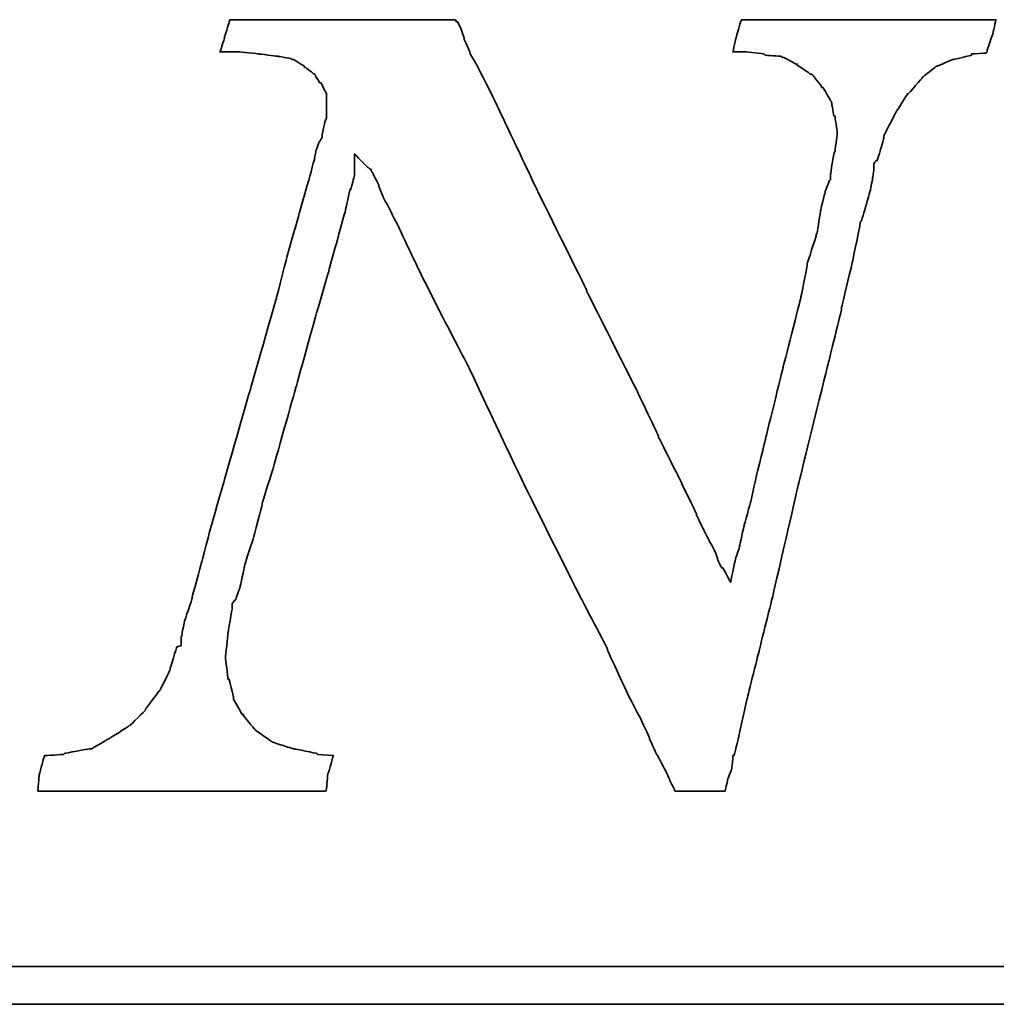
# Model space of a CAD drawing. Header units: millimetres. Extents: x 914 to 1151, y -29 to 47.
# Tile 44 of 49: x 1094.36 to 1096.26, y -8.87 to -6.95. Entities that reach past the tile are written whole.
import ezdxf

# ---------------------------------------------------------------- set-up
doc = ezdxf.new("R2010")
doc.units = ezdxf.units.MM
doc.header["$LTSCALE"] = 0.15
doc.layers.add('DIM', color=4, linetype='CONTINUOUS')
doc.layers.add('layer 1', color=7, linetype='CONTINUOUS')

# ---------------------------------------------------------------- blocks, each defined once
blk = doc.blocks.new('TBI MOTION logo(完整正式版)')
at = {"layer": 'layer 1', "color": 22, "lineweight": 35}
for points, knots in [([(58.92625, -7.91875), (58.92625, -7.91875), (58.58625, -7.89375), (58.58625, -7.89375), (58.58625, -7.89375), (58.58625, -7.89375), (58.56625, -7.87125), (58.56625, -7.87125), (58.56625, -7.87125), (58.56625, -7.87125), (58.08375, -7.77375), (58.08375, -7.77375), (58.08375, -7.77375), (58.08375, -7.77375), (58.06125, -7.77375), (58.06125, -7.77375), (58.06125, -7.77375), (58.06125, -7.77375), (57.62625, -7.63125), (57.62625, -7.63125), (57.62625, -7.63125), (57.62625, -7.63125), (57.60625, -7.63125), (57.60625, -7.63125), (57.60625, -7.63125), (57.60625, -7.63125), (57.58125, -7.60625), (57.58125, -7.60625), (57.58125, -7.60625), (57.58125, -7.60625), (57.26625, -7.38875), (57.26625, -7.38875), (57.26625, -7.38875), (57.26625, -7.38875), (57.24625, -7.36875), (57.24625, -7.36875), (57.24625, -7.36875), (57.24625, -7.36875), (57.22125, -7.34375), (57.22125, -7.34375), (57.22125, -7.34375), (57.22125, -7.34375), (56.98125, -7.05375), (56.98125, -7.05375), (56.98125, -7.05375), (56.98125, -7.05375), (56.98125, -7.02875), (56.98125, -7.02875), (56.98125, -7.02875), (56.98125, -7.02875), (56.95625, -7.02875), (56.95625, -7.02875), (56.95625, -7.02875), (56.95625, -7.02875), (56.76625, -6.69625), (56.76625, -6.69625), (56.76625, -6.69625), (56.76625, -6.69625), (56.76625, -6.67125), (56.76625, -6.67125), (56.76625, -6.67125), (56.76625, -6.67125), (56.76625, -6.64875), (56.76625, -6.64875), (56.76625, -6.64875), (56.76625, -6.64875), (56.67125, -6.26375), (56.67125, -6.26375), (56.67125, -6.26375), (56.67125, -6.26375), (56.64625, -6.26375), (56.64625, -6.26375), (56.64625, -6.26375), (56.64625, -6.26375), (56.64625, -6.23875), (56.64625, -6.23875), (56.64625, -6.23875), (56.64625, -6.23875), (56.59625, -5.80875), (56.59625, -5.80875), (56.59625, -5.80875), (56.59625, -5.80875), (56.59625, -5.78375), (56.59625, -5.78375), (56.59625, -5.78375), (56.59625, -5.78375), (56.64625, -5.30375), (56.64625, -5.30375), (56.64625, -5.30375), (56.64625, -5.30375), (56.64625, -5.27875), (56.64625, -5.27875), (56.64625, -5.27875), (56.64625, -5.27875), (56.74125, -4.72875), (56.74125, -4.72875), (56.74125, -4.72875), (56.74125, -4.72875), (56.74125, -4.67875), (56.74125, -4.67875), (56.74125, -4.67875), (56.74125, -4.67875), (56.74125, -4.63375), (56.74125, -4.63375), (56.74125, -4.63375), (56.74125, -4.63375), (56.79125, -4.55875), (56.79125, -4.55875), (56.79125, -4.55875), (56.79125, -4.55875), (56.81125, -4.55875), (56.81125, -4.55875), (56.81125, -4.55875), (56.81125, -4.55875), (56.91125, -4.27375), (56.91125, -4.27375), (56.91125, -4.27375), (56.91125, -4.27375), (57.00625, -3.83874), (57.00625, -3.83874), (57.00625, -3.83874), (57.00625, -3.83874), (57.00625, -3.81374), (57.00625, -3.81374), (57.00625, -3.81374), (57.00625, -3.81374), (57.19875, -3.21374), (57.19875, -3.21374), (57.19875, -3.21374), (57.19875, -3.21374), (57.38625, -2.49625), (57.38625, -2.49625), (57.38625, -2.49625), (57.38625, -2.49625), (57.38625, -2.47374), (57.38625, -2.47374), (57.38625, -2.47374), (57.38625, -2.47374), (57.62625, -1.70375), (57.62625, -1.70375), (57.62625, -1.70375), (57.62625, -1.70375), (58.10625, 0.00125), (58.10625, 0.00125), (58.10625, 0.00125), (58.10625, 0.00125), (58.58625, 1.72625), (58.58625, 1.72625), (58.58625, 1.72625), (58.58625, 1.72625), (58.82625, 2.54125), (58.82625, 2.54125), (58.82625, 2.54125), (58.82625, 2.54125), (58.82625, 2.56374), (58.82625, 2.56374), (58.82625, 2.56374), (58.82625, 2.56374), (59.02125, 3.26125), (59.02125, 3.26125), (59.02125, 3.26125), (59.02125, 3.26125), (59.18625, 3.86125), (59.18625, 3.86125), (59.18625, 3.86125), (59.18625, 3.86125), (59.28625, 4.31875), (59.28625, 4.31875), (59.28625, 4.31875), (59.28625, 4.31875), (59.30625, 4.31875), (59.30625, 4.31875), (59.30625, 4.31875), (59.30625, 4.31875), (59.30625, 4.34125), (59.30625, 4.34125), (59.30625, 4.34125), (59.30625, 4.34125), (59.38125, 4.60625), (59.38125, 4.60625), (59.38125, 4.60625), (59.38125, 4.60625), (59.38125, 4.65125), (59.38125, 4.65125), (59.38125, 4.65125), (59.38125, 4.65125), (59.38125, 5.08625), (59.38125, 5.08625), (59.38125, 5.08625), (59.38125, 5.08625), (59.66625, 4.79624), (59.66625, 4.79624), (59.66625, 4.79624), (59.66625, 4.79624), (59.74125, 4.75124), (59.74125, 4.75124), (59.74125, 4.75124), (59.74125, 4.75124), (59.74125, 4.72624), (59.74125, 4.72624), (59.74125, 4.72624), (59.74125, 4.72624), (59.76125, 4.70124), (59.76125, 4.70124), (59.76125, 4.70124), (59.76125, 4.70124), (59.81125, 4.60625), (59.81125, 4.60625), (59.81125, 4.60625), (59.81125, 4.60625), (59.90625, 4.41125), (59.90625, 4.41125), (59.90625, 4.41125), (59.90625, 4.41125), (59.90625, 4.39125), (59.90625, 4.39125), (59.90625, 4.39125), (59.90625, 4.39125), (60.00375, 4.15124), (60.00375, 4.15124), (60.00375, 4.15124), (60.00375, 4.15124), (60.14625, 3.88374), (60.14625, 3.88374), (60.14625, 3.88374), (60.14625, 3.88374), (60.34125, 3.50124), (60.34125, 3.50124), (60.34125, 3.50124), (60.34125, 3.50124), (60.53125, 3.09125), (60.53125, 3.09125), (60.53125, 3.09125), (60.53125, 3.09125), (60.74625, 2.63625), (60.74625, 2.63625), (60.74625, 2.63625), (60.74625, 2.63625), (61.25125, 1.63124), (61.25125, 1.63124), (61.25125, 1.63124), (61.25125, 1.63124), (61.85125, 0.47625), (61.85125, 0.47625), (61.85125, 0.47625), (61.85125, 0.47625), (63.02625, -2.01874), (63.02625, -2.01874), (63.02625, -2.01874), (63.02625, -2.01874), (64.27625, -4.51374), (64.27625, -4.51374), (64.27625, -4.51374), (64.27625, -4.51374), (64.85125, -5.61375), (64.85125, -5.61375), (64.85125, -5.61375), (64.85125, -5.61375), (64.85125, -5.64125), (64.85125, -5.64125), (64.85125, -5.64125), (64.85125, -5.64125), (65.32875, -6.67125), (65.32875, -6.67125), (65.32875, -6.67125), (65.32875, -6.67125), (65.57125, -7.12875), (65.57125, -7.12875), (65.57125, -7.12875), (65.57125, -7.12875), (65.76125, -7.53625), (65.76125, -7.53625), (65.76125, -7.53625), (65.76125, -7.53625), (65.76125, -7.55625), (65.76125, -7.55625), (65.76125, -7.55625), (65.76125, -7.55625), (65.90375, -7.87125), (65.90375, -7.87125), (65.90375, -7.87125), (65.90375, -7.87125), (66.07125, -8.18125), (66.07125, -8.18125), (66.07125, -8.18125), (66.07125, -8.18125), (66.19125, -8.42375), (66.19125, -8.42375), (66.19125, -8.42375), (66.19125, -8.42375), (66.19125, -8.44375), (66.19125, -8.44375), (66.19125, -8.44375), (66.19125, -8.44375), (66.29125, -8.63875), (66.29125, -8.63875), (66.29125, -8.63875), (66.29125, -8.63875), (66.31125, -8.68625), (66.31125, -8.68625), (66.31125, -8.68625), (66.31125, -8.68625), (66.38375, -8.68625), (66.38375, -8.68625), (66.38375, -8.68625), (66.38375, -8.68625), (66.84125, -8.68625), (66.84125, -8.68625), (66.84125, -8.68625), (66.84125, -8.68625), (67.29625, -8.68625), (67.29625, -8.68625), (67.29625, -8.68625), (67.29625, -8.68625), (67.36625, -8.68625), (67.36625, -8.68625), (67.36625, -8.68625), (67.36625, -8.68625), (67.39125, -8.68625), (67.39125, -8.68625), (67.39125, -8.68625), (67.39125, -8.68625), (67.44125, -8.46875), (67.44125, -8.46875), (67.44125, -8.46875), (67.44125, -8.46875), (67.44125, -8.44375), (67.44125, -8.44375), (67.44125, -8.44375), (67.44125, -8.44375), (67.53625, -8.20375), (67.53625, -8.20375), (67.53625, -8.20375), (67.53625, -8.20375), (67.56125, -7.94375), (67.56125, -7.94375), (67.56125, -7.94375), (67.56125, -7.94375), (67.56125, -7.91875), (67.56125, -7.91875), (67.56125, -7.91875), (67.56125, -7.91875), (67.58625, -7.91875), (67.58625, -7.91875), (67.58625, -7.91875), (67.58625, -7.91875), (67.68125, -7.53625), (67.68125, -7.53625), (67.68125, -7.53625), (67.68125, -7.53625), (67.87375, -6.67125), (67.87375, -6.67125), (67.87375, -6.67125), (67.87375, -6.67125), (68.13625, -5.61375), (68.13625, -5.61375), (68.13625, -5.61375), (68.13625, -5.61375), (68.42375, -4.46374), (68.42375, -4.46374), (68.42375, -4.46374), (68.42375, -4.46374), (68.99875, -1.96874), (68.99875, -1.96874), (68.99875, -1.96874), (68.99875, -1.96874), (69.62625, 0.57625), (69.62625, 0.57625), (69.62625, 0.57625), (69.62625, 0.57625), (69.91125, 1.72625), (69.91125, 1.72625), (69.91125, 1.72625), (69.91125, 1.72625), (69.91125, 1.77625), (69.91125, 1.77625), (69.91125, 1.77625), (69.91125, 1.77625), (70.15125, 2.78124), (70.15125, 2.78124), (70.15125, 2.78124), (70.15125, 2.78124), (70.32125, 3.62125), (70.32125, 3.62125), (70.32125, 3.62125), (70.32125, 3.62125), (70.34125, 3.64625), (70.34125, 3.64625), (70.34125, 3.64625), (70.34125, 3.64625), (70.44125, 3.98125), (70.44125, 3.98125), (70.44125, 3.98125), (70.44125, 3.98125), (70.53625, 4.31875), (70.53625, 4.31875), (70.53625, 4.31875), (70.53625, 4.31875), (70.58125, 4.55875), (70.58125, 4.55875), (70.58125, 4.55875), (70.58125, 4.55875), (70.60625, 4.72624), (70.60625, 4.72624), (70.60625, 4.72624), (70.60625, 4.72624), (70.60625, 4.79624), (70.60625, 4.79624), (70.60625, 4.79624), (70.60625, 4.79624), (70.60625, 4.87125), (70.60625, 4.87125), (70.60625, 4.87125), (70.60625, 4.87125), (70.65625, 4.94125), (70.65625, 4.94125), (70.65625, 4.94125), (70.65625, 4.94125), (70.68125, 4.94125), (70.68125, 4.94125), (70.68125, 4.94125), (70.68125, 4.94125), (70.82125, 5.42125), (70.82125, 5.42125), (70.82125, 5.42125), (70.82125, 5.42125), (70.82125, 5.44625), (70.82125, 5.44625), (70.82125, 5.44625), (70.82125, 5.44625), (70.82125, 5.47125), (70.82125, 5.47125), (70.82125, 5.47125), (70.82125, 5.47125), (71.06125, 5.94625), (71.06125, 5.94625), (71.06125, 5.94625), (71.06125, 5.94625), (71.30125, 6.33124), (71.30125, 6.33124), (71.30125, 6.33124), (71.30125, 6.33124), (71.32625, 6.35625), (71.32625, 6.35625), (71.32625, 6.35625), (71.32625, 6.35625), (71.32625, 6.38124), (71.32625, 6.38124), (71.32625, 6.38124), (71.32625, 6.38124), (71.35125, 6.38124), (71.35125, 6.38124), (71.35125, 6.38124), (71.35125, 6.38124), (71.66125, 6.74125), (71.66125, 6.74125), (71.66125, 6.74125), (71.66125, 6.74125), (71.68625, 6.76625), (71.68625, 6.76625), (71.68625, 6.76625), (71.68625, 6.76625), (71.92625, 6.95624), (71.92625, 6.95624), (71.92625, 6.95624), (71.92625, 6.95624), (71.95125, 6.98125), (71.95125, 6.98125), (71.95125, 6.98125), (71.95125, 6.98125), (71.97625, 6.98125), (71.97625, 6.98125), (71.97625, 6.98125), (71.97625, 6.98125), (72.31125, 7.12624), (72.31125, 7.12624), (72.31125, 7.12624), (72.31125, 7.12624), (72.33375, 7.12624), (72.33375, 7.12624), (72.33375, 7.12624), (72.33375, 7.12624), (72.71625, 7.21875), (72.71625, 7.21875), (72.71625, 7.21875), (72.71625, 7.21875), (72.71625, 7.24624), (72.71625, 7.24624), (72.71625, 7.24624), (72.71625, 7.24624), (72.74125, 7.24624), (72.74125, 7.24624), (72.74125, 7.24624), (72.74125, 7.24624), (73.03124, 7.26624), (73.03124, 7.26624), (73.03124, 7.26624), (73.03124, 7.26624), (73.05375, 7.29125), (73.05375, 7.29125), (73.05375, 7.29125), (73.05375, 7.29125), (73.05375, 7.31625), (73.05375, 7.31625), (73.05375, 7.31625), (73.05375, 7.31625), (73.17625, 7.67625), (73.17625, 7.67625), (73.17625, 7.67625), (73.17625, 7.67625), (73.24625, 7.98625), (73.24625, 7.98625), (73.24625, 7.98625), (73.24625, 7.98625), (73.19625, 7.98625), (73.19625, 7.98625), (73.19625, 7.98625), (73.19625, 7.98625), (72.93625, 7.98625), (72.93625, 7.98625), (72.93625, 7.98625), (72.93625, 7.98625), (72.55125, 7.98625), (72.55125, 7.98625), (72.55125, 7.98625), (72.55125, 7.98625), (72.09625, 7.98625), (72.09625, 7.98625), (72.09625, 7.98625), (72.09625, 7.98625), (71.64125, 7.98625), (71.64125, 7.98625), (71.64125, 7.98625), (71.64125, 7.98625), (70.53625, 7.98625), (70.53625, 7.98625), (70.53625, 7.98625), (70.53625, 7.98625), (69.47875, 7.98625), (69.47875, 7.98625), (69.47875, 7.98625), (69.47875, 7.98625), (68.95125, 7.98625), (68.95125, 7.98625), (68.95125, 7.98625), (68.95125, 7.98625), (68.52125, 7.98625), (68.52125, 7.98625), (68.52125, 7.98625), (68.52125, 7.98625), (68.13625, 7.98625), (68.13625, 7.98625), (68.13625, 7.98625), (68.13625, 7.98625), (67.87375, 7.98625), (67.87375, 7.98625), (67.87375, 7.98625), (67.87375, 7.98625), (67.75125, 7.98625), (67.75125, 7.98625), (67.75125, 7.98625), (67.75125, 7.98625), (67.72625, 7.94125), (67.72625, 7.94125), (67.72625, 7.94125), (67.72625, 7.94125), (67.63125, 7.60625), (67.63125, 7.60625), (67.63125, 7.60625), (67.63125, 7.60625), (67.56125, 7.29125), (67.56125, 7.29125), (67.56125, 7.29125), (67.56125, 7.29125), (67.72625, 7.29125), (67.72625, 7.29125), (67.72625, 7.29125), (67.72625, 7.29125), (67.82625, 7.29125), (67.82625, 7.29125), (67.82625, 7.29125), (67.82625, 7.29125), (67.84625, 7.29125), (67.84625, 7.29125), (67.84625, 7.29125), (67.84625, 7.29125), (68.23125, 7.24624), (68.23125, 7.24624), (68.23125, 7.24624), (68.23125, 7.24624), (68.25875, 7.21875), (68.25875, 7.21875), (68.25875, 7.21875), (68.25875, 7.21875), (68.59125, 7.19624), (68.59125, 7.19624), (68.59125, 7.19624), (68.59125, 7.19624), (68.64125, 7.17125), (68.64125, 7.17125), (68.64125, 7.17125), (68.64125, 7.17125), (68.66625, 7.17125), (68.66625, 7.17125), (68.66625, 7.17125), (68.66625, 7.17125), (68.92625, 7.02624), (68.92625, 7.02624), (68.92625, 7.02624), (68.92625, 7.02624), (68.95125, 7.02624), (68.95125, 7.02624), (68.95125, 7.02624), (68.95125, 7.02624), (68.95125, 7.00624), (68.95125, 7.00624), (68.95125, 7.00624), (68.95125, 7.00624), (69.23875, 6.81125), (69.23875, 6.81125), (69.23875, 6.81125), (69.23875, 6.81125), (69.26625, 6.81125), (69.26625, 6.81125), (69.26625, 6.81125), (69.26625, 6.81125), (69.28625, 6.78625), (69.28625, 6.78625), (69.28625, 6.78625), (69.28625, 6.78625), (69.47875, 6.54875), (69.47875, 6.54875), (69.47875, 6.54875), (69.47875, 6.54875), (69.47875, 6.52375), (69.47875, 6.52375), (69.47875, 6.52375), (69.47875, 6.52375), (69.50625, 6.52375), (69.50625, 6.52375), (69.50625, 6.52375), (69.50625, 6.52375), (69.67125, 6.23625), (69.67125, 6.23625), (69.67125, 6.23625), (69.67125, 6.23625), (69.69375, 6.21125), (69.69375, 6.21125), (69.69375, 6.21125), (69.69375, 6.21125), (69.69375, 6.18625), (69.69375, 6.18625), (69.69375, 6.18625), (69.69375, 6.18625), (69.74625, 5.89875), (69.74625, 5.89875), (69.74625, 5.89875), (69.74625, 5.89875), (69.76625, 5.89875), (69.76625, 5.89875), (69.76625, 5.89875), (69.76625, 5.89875), (69.81375, 5.56625), (69.81375, 5.56625), (69.81375, 5.56625), (69.81375, 5.56625), (69.81375, 5.54125), (69.81375, 5.54125), (69.81375, 5.54125), (69.81375, 5.54125), (69.81375, 5.51625), (69.81375, 5.51625), (69.81375, 5.51625), (69.81375, 5.51625), (69.76625, 5.13125), (69.76625, 5.13125), (69.76625, 5.13125), (69.76625, 5.13125), (69.74625, 5.10874), (69.74625, 5.10874), (69.74625, 5.10874), (69.74625, 5.10874), (69.67125, 4.65125), (69.67125, 4.65125), (69.67125, 4.65125), (69.67125, 4.65125), (69.67125, 4.55875), (69.67125, 4.55875), (69.67125, 4.55875), (69.67125, 4.55875), (69.67125, 4.53125), (69.67125, 4.53125), (69.67125, 4.53125), (69.67125, 4.53125), (69.64625, 4.50874), (69.64625, 4.50874), (69.64625, 4.50874), (69.64625, 4.50874), (69.55125, 4.27125), (69.55125, 4.27125), (69.55125, 4.27125), (69.55125, 4.27125), (69.55125, 4.24625), (69.55125, 4.24625), (69.55125, 4.24625), (69.55125, 4.24625), (69.45375, 3.86125), (69.45375, 3.86125), (69.45375, 3.86125), (69.45375, 3.86125), (69.38625, 3.40624), (69.38625, 3.40624), (69.38625, 3.40624), (69.38625, 3.40624), (69.35875, 3.33125), (69.35875, 3.33125), (69.35875, 3.33125), (69.35875, 3.33125), (69.35875, 3.30875), (69.35875, 3.30875), (69.35875, 3.30875), (69.35875, 3.30875), (69.16625, 2.71125), (69.16625, 2.71125), (69.16625, 2.71125), (69.16625, 2.71125), (69.16625, 2.66375), (69.16625, 2.66375), (69.16625, 2.66375), (69.16625, 2.66375), (69.02625, 1.96374), (69.02625, 1.96374), (69.02625, 1.96374), (69.02625, 1.96374), (68.64125, 0.45624), (68.64125, 0.45624), (68.64125, 0.45624), (68.64125, 0.45624), (68.25875, -1.10625), (68.25875, -1.10625), (68.25875, -1.10625), (68.25875, -1.10625), (68.08625, -1.80125), (68.08625, -1.80125), (68.08625, -1.80125), (68.08625, -1.80125), (67.94625, -2.42625), (67.94625, -2.42625), (67.94625, -2.42625), (67.94625, -2.42625), (67.80125, -2.95375), (67.80125, -2.95375), (67.80125, -2.95375), (67.80125, -2.95375), (67.70625, -3.38375), (67.70625, -3.38375), (67.70625, -3.38375), (67.70625, -3.38375), (67.70625, -3.40875), (67.70625, -3.40875), (67.70625, -3.40875), (67.70625, -3.40875), (67.63125, -3.62375), (67.63125, -3.62375), (67.63125, -3.62375), (67.63125, -3.62375), (67.60625, -3.72125), (67.60625, -3.72125), (67.60625, -3.72125), (67.60625, -3.72125), (67.51125, -4.17375), (67.51125, -4.17375), (67.51125, -4.17375), (67.51125, -4.17375), (67.34625, -3.86374), (67.34625, -3.86374), (67.34625, -3.86374), (67.34625, -3.86374), (67.32125, -3.86374), (67.32125, -3.86374), (67.32125, -3.86374), (67.32125, -3.86374), (67.27125, -3.76874), (67.27125, -3.76874), (67.27125, -3.76874), (67.27125, -3.76874), (67.22625, -3.67374), (67.22625, -3.67374), (67.22625, -3.67374), (67.22625, -3.67374), (67.22625, -3.64875), (67.22625, -3.64875), (67.22625, -3.64875), (67.22625, -3.64875), (67.15125, -3.45375), (67.15125, -3.45375), (67.15125, -3.45375), (67.15125, -3.45375), (67.05625, -3.28875), (67.05625, -3.28875), (67.05625, -3.28875), (67.05625, -3.28875), (66.91125, -3.00125), (66.91125, -3.00125), (66.91125, -3.00125), (66.91125, -3.00125), (66.77125, -2.71375), (66.77125, -2.71375), (66.77125, -2.71375), (66.77125, -2.71375), (66.77125, -2.68875), (66.77125, -2.68875), (66.77125, -2.68875), (66.77125, -2.68875), (66.41125, -1.94374), (66.41125, -1.94374), (66.41125, -1.94374), (66.41125, -1.94374), (65.95125, -1.03375), (65.95125, -1.03375), (65.95125, -1.03375), (65.95125, -1.03375), (65.95125, -1.00875), (65.95125, -1.00875), (65.95125, -1.00875), (65.95125, -1.00875), (65.49625, -0.04874), (65.49625, -0.04874), (65.49625, -0.04874), (65.49625, -0.04874), (64.39375, 2.13624), (64.39375, 2.13624), (64.39375, 2.13624), (64.39375, 2.13624), (64.39375, 2.15624), (64.39375, 2.15624), (64.39375, 2.15624), (64.39375, 2.15624), (63.33625, 4.29125), (63.33625, 4.29125), (63.33625, 4.29125), (63.33625, 4.29125), (62.85625, 5.30125), (62.85625, 5.30125), (62.85625, 5.30125), (62.85625, 5.30125), (62.42625, 6.21125), (62.42625, 6.21125), (62.42625, 6.21125), (62.42625, 6.21125), (62.04125, 6.98125), (62.04125, 6.98125), (62.04125, 6.98125), (62.04125, 6.98125), (61.87375, 7.26624), (61.87375, 7.26624), (61.87375, 7.26624), (61.87375, 7.26624), (61.87375, 7.29125), (61.87375, 7.29125), (61.87375, 7.29125), (61.87375, 7.29125), (61.75625, 7.55625), (61.75625, 7.55625), (61.75625, 7.55625), (61.75625, 7.55625), (61.75625, 7.58124), (61.75625, 7.58124), (61.75625, 7.58124), (61.75625, 7.58124), (61.68375, 7.79375), (61.68375, 7.79375), (61.68375, 7.79375), (61.68375, 7.79375), (61.61125, 7.94125), (61.61125, 7.94125), (61.61125, 7.94125), (61.61125, 7.94125), (61.58625, 7.94125), (61.58625, 7.94125), (61.58625, 7.94125), (61.58625, 7.94125), (61.56375, 7.98625), (61.56375, 7.98625), (61.56375, 7.98625), (61.56375, 7.98625), (61.41875, 7.98625), (61.41875, 7.98625), (61.41875, 7.98625), (61.41875, 7.98625), (61.18125, 7.98625), (61.18125, 7.98625), (61.18125, 7.98625), (61.18125, 7.98625), (60.84125, 7.98625), (60.84125, 7.98625), (60.84125, 7.98625), (60.84125, 7.98625), (60.02625, 7.98625), (60.02625, 7.98625), (60.02625, 7.98625), (60.02625, 7.98625), (59.11625, 7.98625), (59.11625, 7.98625), (59.11625, 7.98625), (59.11625, 7.98625), (58.15625, 7.98625), (58.15625, 7.98625), (58.15625, 7.98625), (58.15625, 7.98625), (57.34125, 7.98625), (57.34125, 7.98625), (57.34125, 7.98625), (57.34125, 7.98625), (57.00625, 7.98625), (57.00625, 7.98625), (57.00625, 7.98625), (57.00625, 7.98625), (56.76625, 7.98625), (56.76625, 7.98625), (56.76625, 7.98625), (56.76625, 7.98625), (56.69125, 7.98625), (56.69125, 7.98625), (56.69125, 7.98625), (56.69125, 7.98625), (56.67125, 7.94125), (56.67125, 7.94125), (56.67125, 7.94125), (56.67125, 7.94125), (56.67125, 7.91625), (56.67125, 7.91625), (56.67125, 7.91625), (56.67125, 7.91625), (56.57125, 7.60625), (56.57125, 7.60625), (56.57125, 7.60625), (56.57125, 7.60625), (56.57125, 7.58124), (56.57125, 7.58124), (56.57125, 7.58124), (56.57125, 7.58124), (56.47625, 7.29125), (56.47625, 7.29125), (56.47625, 7.29125), (56.47625, 7.29125), (56.57125, 7.29125), (56.57125, 7.29125), (56.57125, 7.29125), (56.57125, 7.29125), (56.76625, 7.29125), (56.76625, 7.29125), (56.76625, 7.29125), (56.76625, 7.29125), (56.86125, 7.29125), (56.86125, 7.29125), (56.86125, 7.29125), (56.86125, 7.29125), (56.88625, 7.29125), (56.88625, 7.29125), (56.88625, 7.29125), (56.88625, 7.29125), (57.31625, 7.24624), (57.31625, 7.24624), (57.31625, 7.24624), (57.31625, 7.24624), (57.70125, 7.19624), (57.70125, 7.19624), (57.70125, 7.19624), (57.70125, 7.19624), (57.72625, 7.19624), (57.72625, 7.19624), (57.72625, 7.19624), (57.72625, 7.19624), (58.01125, 7.14624), (58.01125, 7.14624), (58.01125, 7.14624), (58.01125, 7.14624), (58.03625, 7.12624), (58.03625, 7.12624), (58.03625, 7.12624), (58.03625, 7.12624), (58.06125, 7.12624), (58.06125, 7.12624), (58.06125, 7.12624), (58.06125, 7.12624), (58.30125, 6.98125), (58.30125, 6.98125), (58.30125, 6.98125), (58.30125, 6.98125), (58.30125, 6.95624), (58.30125, 6.95624), (58.30125, 6.95624), (58.30125, 6.95624), (58.32375, 6.95624), (58.32375, 6.95624), (58.32375, 6.95624), (58.32375, 6.95624), (58.51625, 6.81125), (58.51625, 6.81125), (58.51625, 6.81125), (58.51625, 6.81125), (58.54125, 6.78625), (58.54125, 6.78625), (58.54125, 6.78625), (58.54125, 6.78625), (58.54125, 6.76625), (58.54125, 6.76625), (58.54125, 6.76625), (58.54125, 6.76625), (58.63625, 6.62124), (58.63625, 6.62124), (58.63625, 6.62124), (58.63625, 6.62124), (58.65875, 6.62124), (58.65875, 6.62124), (58.65875, 6.62124), (58.65875, 6.62124), (58.75625, 6.42625), (58.75625, 6.42625), (58.75625, 6.42625), (58.75625, 6.42625), (58.77875, 6.38124), (58.77875, 6.38124), (58.77875, 6.38124), (58.77875, 6.38124), (58.77875, 6.33124), (58.77875, 6.33124), (58.77875, 6.33124), (58.77875, 6.33124), (58.77875, 6.09125), (58.77875, 6.09125), (58.77875, 6.09125), (58.77875, 6.09125), (58.77875, 5.85125), (58.77875, 5.85125), (58.77875, 5.85125), (58.77875, 5.85125), (58.75625, 5.82625), (58.75625, 5.82625), (58.75625, 5.82625), (58.75625, 5.82625), (58.68625, 5.51625), (58.68625, 5.51625), (58.68625, 5.51625), (58.68625, 5.51625), (58.68625, 5.47125), (58.68625, 5.47125), (58.68625, 5.47125), (58.68625, 5.47125), (58.68625, 5.44625), (58.68625, 5.44625), (58.68625, 5.44625), (58.68625, 5.44625), (58.65875, 5.39625), (58.65875, 5.39625), (58.65875, 5.39625), (58.65875, 5.39625), (58.61125, 5.32624), (58.61125, 5.32624), (58.61125, 5.32624), (58.61125, 5.32624), (58.56625, 5.20375), (58.56625, 5.20375), (58.56625, 5.20375), (58.56625, 5.20375), (58.51625, 4.99125), (58.51625, 4.99125), (58.51625, 4.99125), (58.51625, 4.99125), (58.51625, 4.96625), (58.51625, 4.96625), (58.51625, 4.96625), (58.51625, 4.96625), (58.37125, 4.43625), (58.37125, 4.43625), (58.37125, 4.43625), (58.37125, 4.43625), (58.18125, 3.76625), (58.18125, 3.76625), (58.18125, 3.76625), (58.18125, 3.76625), (57.94125, 2.92624), (57.94125, 2.92624), (57.94125, 2.92624), (57.94125, 2.92624), (57.70125, 1.98874), (57.70125, 1.98874), (57.70125, 1.98874), (57.70125, 1.98874), (57.12625, -0.02374), (57.12625, -0.02374), (57.12625, -0.02374), (57.12625, -0.02374), (56.55125, -2.03875), (56.55125, -2.03875), (56.55125, -2.03875), (56.55125, -2.03875), (56.28625, -2.95375), (56.28625, -2.95375), (56.28625, -2.95375), (56.28625, -2.95375), (56.07125, -3.76874), (56.07125, -3.76874), (56.07125, -3.76874), (56.07125, -3.76874), (55.87625, -4.48874), (55.87625, -4.48874), (55.87625, -4.48874), (55.87625, -4.48874), (55.87625, -4.51374), (55.87625, -4.51374), (55.87625, -4.51374), (55.87625, -4.51374), (55.71125, -5.01625), (55.71125, -5.01625), (55.71125, -5.01625), (55.71125, -5.01625), (55.66125, -5.25375), (55.66125, -5.25375), (55.66125, -5.25375), (55.66125, -5.25375), (55.66125, -5.27875), (55.66125, -5.27875), (55.66125, -5.27875), (55.66125, -5.27875), (55.63625, -5.37375), (55.63625, -5.37375), (55.63625, -5.37375), (55.63625, -5.37375), (55.63625, -5.42375), (55.63625, -5.42375), (55.63625, -5.42375), (55.63625, -5.42375), (55.63625, -5.54125), (55.63625, -5.54125), (55.63625, -5.54125), (55.63625, -5.54125), (55.54125, -5.56875), (55.54125, -5.56875), (55.54125, -5.56875), (55.54125, -5.56875), (55.39625, -6.04875), (55.39625, -6.04875), (55.39625, -6.04875), (55.39625, -6.04875), (55.39625, -6.06875), (55.39625, -6.06875), (55.39625, -6.06875), (55.39625, -6.06875), (55.18125, -6.50375), (55.18125, -6.50375), (55.18125, -6.50375), (55.18125, -6.50375), (55.15625, -6.52875), (55.15625, -6.52875), (55.15625, -6.52875), (55.15625, -6.52875), (54.86875, -6.91125), (54.86875, -6.91125), (54.86875, -6.91125), (54.86875, -6.91125), (54.86875, -6.93375), (54.86875, -6.93375), (54.86875, -6.93375), (54.86875, -6.93375), (54.53125, -7.26875), (54.53125, -7.26875), (54.53125, -7.26875), (54.53125, -7.26875), (54.51125, -7.26875), (54.51125, -7.26875), (54.51125, -7.26875), (54.51125, -7.26875), (54.48625, -7.29625), (54.48625, -7.29625), (54.48625, -7.29625), (54.48625, -7.29625), (54.10375, -7.53625), (54.10375, -7.53625), (54.10375, -7.53625), (54.10375, -7.53625), (53.69625, -7.77375), (53.69625, -7.77375), (53.69625, -7.77375), (53.69625, -7.77375), (53.67125, -7.77375), (53.67125, -7.77375), (53.67125, -7.77375), (53.67125, -7.77375), (53.64625, -7.77375), (53.64625, -7.77375), (53.64625, -7.77375), (53.64625, -7.77375), (53.11625, -7.87125), (53.11625, -7.87125), (53.11625, -7.87125), (53.11625, -7.87125), (53.09625, -7.89375), (53.09625, -7.89375), (53.09625, -7.89375), (53.09625, -7.89375), (52.68625, -7.91875), (52.68625, -7.91875), (52.68625, -7.91875), (52.68625, -7.91875), (52.66125, -7.99125), (52.66125, -7.99125), (52.66125, -7.99125), (52.66125, -7.99125), (52.56625, -8.34875), (52.56625, -8.34875), (52.56625, -8.34875), (52.56625, -8.34875), (52.54125, -8.68625), (52.54125, -8.68625), (52.54125, -8.68625), (52.54125, -8.68625), (52.58875, -8.68625), (52.58875, -8.68625), (52.58875, -8.68625), (52.58875, -8.68625), (52.87625, -8.68625), (52.87625, -8.68625), (52.87625, -8.68625), (52.87625, -8.68625), (53.33625, -8.68625), (53.33625, -8.68625), (53.33625, -8.68625), (53.33625, -8.68625), (53.79125, -8.68625), (53.79125, -8.68625), (53.79125, -8.68625), (53.79125, -8.68625), (54.36625, -8.68625), (54.36625, -8.68625), (54.36625, -8.68625), (54.36625, -8.68625), (55.59125, -8.68625), (55.59125, -8.68625), (55.59125, -8.68625), (55.59125, -8.68625), (56.76625, -8.68625), (56.76625, -8.68625), (56.76625, -8.68625), (56.76625, -8.68625), (57.34125, -8.68625), (57.34125, -8.68625), (57.34125, -8.68625), (57.34125, -8.68625), (57.82125, -8.68625), (57.82125, -8.68625), (57.82125, -8.68625), (57.82125, -8.68625), (58.25125, -8.68625), (58.25125, -8.68625), (58.25125, -8.68625), (58.25125, -8.68625), (58.58625, -8.68625), (58.58625, -8.68625), (58.58625, -8.68625), (58.58625, -8.68625), (58.75625, -8.68625), (58.75625, -8.68625), (58.75625, -8.68625), (58.75625, -8.68625), (58.77875, -8.63875), (58.77875, -8.63875), (58.77875, -8.63875), (58.77875, -8.63875), (58.80625, -8.30375), (58.80625, -8.30375), (58.80625, -8.30375), (58.80625, -8.30375), (58.82625, -8.27875), (58.82625, -8.27875), (58.82625, -8.27875), (58.82625, -8.27875), (58.92625, -7.91875), (58.92625, -7.91875)], [0, 0, 0, 0, 0.003125, 0.003125, 0.003125, 0.00312501, 0.00625, 0.00625, 0.00625, 0.00625001, 0.009375, 0.009375, 0.009375, 0.00937501, 0.0125, 0.0125, 0.0125, 0.01250001, 0.015625, 0.015625, 0.015625, 0.01562501, 0.01875, 0.01875, 0.01875, 0.01875001, 0.021875, 0.021875, 0.021875, 0.02187501, 0.025, 0.025, 0.025, 0.02500001, 0.028125, 0.028125, 0.028125, 0.02812501, 0.03125, 0.03125, 0.03125, 0.03125001, 0.034375, 0.034375, 0.034375, 0.03437501, 0.0375, 0.0375, 0.0375, 0.03750001, 0.040625, 0.040625, 0.040625, 0.04062501, 0.04375, 0.04375, 0.04375, 0.04375001, 0.046875, 0.046875, 0.046875, 0.04687501, 0.05, 0.05, 0.05, 0.05000001, 0.053125, 0.053125, 0.053125, 0.05312501, 0.05625, 0.05625, 0.05625, 0.05625001, 0.059375, 0.059375, 0.059375, 0.05937501, 0.0625, 0.0625, 0.0625, 0.06250001, 0.065625, 0.065625, 0.065625, 0.06562501, 0.06875, 0.06875, 0.06875, 0.06875001, 0.071875, 0.071875, 0.071875, 0.07187501, 0.075, 0.075, 0.075, 0.07500001, 0.078125, 0.078125, 0.078125, 0.07812501, 0.08125, 0.08125, 0.08125, 0.08125001, 0.084375, 0.084375, 0.084375, 0.08437501, 0.0875, 0.0875, 0.0875, 0.08750001, 0.090625, 0.090625, 0.090625, 0.09062501, 0.09375, 0.09375, 0.09375, 0.09375001, 0.096875, 0.096875, 0.096875, 0.09687501, 0.1, 0.1, 0.1, 0.10000001, 0.103125, 0.103125, 0.103125, 0.10312501, 0.10625, 0.10625, 0.10625, 0.10625001, 0.109375, 0.109375, 0.109375, 0.10937501, 0.1125, 0.1125, 0.1125, 0.11250001, 0.115625, 0.115625, 0.115625, 0.11562501, 0.11875, 0.11875, 0.11875, 0.11875001, 0.121875, 0.121875, 0.121875, 0.12187501, 0.125, 0.125, 0.125, 0.12500001, 0.128125, 0.128125, 0.128125, 0.12812501, 0.13125, 0.13125, 0.13125, 0.13125001, 0.134375, 0.134375, 0.134375, 0.13437501, 0.1375, 0.1375, 0.1375, 0.13750001, 0.140625, 0.140625, 0.140625, 0.14062501, 0.14375, 0.14375, 0.14375, 0.14375001, 0.146875, 0.146875, 0.146875, 0.14687501, 0.15, 0.15, 0.15, 0.15000001, 0.153125, 0.153125, 0.153125, 0.15312501, 0.15625, 0.15625, 0.15625, 0.15625001, 0.159375, 0.159375, 0.159375, 0.15937501, 0.1625, 0.1625, 0.1625, 0.16250001, 0.165625, 0.165625, 0.165625, 0.16562501, 0.16875, 0.16875, 0.16875, 0.16875001, 0.171875, 0.171875, 0.171875, 0.17187501, 0.175, 0.175, 0.175, 0.17500001, 0.178125, 0.178125, 0.178125, 0.17812501, 0.18125, 0.18125, 0.18125, 0.18125001, 0.184375, 0.184375, 0.184375, 0.18437501, 0.1875, 0.1875, 0.1875, 0.18750001, 0.190625, 0.190625, 0.190625, 0.19062501, 0.19375, 0.19375, 0.19375, 0.19375001, 0.196875, 0.196875, 0.196875, 0.19687501, 0.2, 0.2, 0.2, 0.20000001, 0.203125, 0.203125, 0.203125, 0.20312501, 0.20625, 0.20625, 0.20625, 0.20625001, 0.209375, 0.209375, 0.209375, 0.20937501, 0.2125, 0.2125, 0.2125, 0.21250001, 0.215625, 0.215625, 0.215625, 0.21562501, 0.21875, 0.21875, 0.21875, 0.21875001, 0.221875, 0.221875, 0.221875, 0.22187501, 0.225, 0.225, 0.225, 0.22500001, 0.228125, 0.228125, 0.228125, 0.22812501, 0.23125, 0.23125, 0.23125, 0.23125001, 0.234375, 0.234375, 0.234375, 0.23437501, 0.2375, 0.2375, 0.2375, 0.23750001, 0.240625, 0.240625, 0.240625, 0.24062501, 0.24375, 0.24375, 0.24375, 0.24375001, 0.246875, 0.246875, 0.246875, 0.24687501, 0.25, 0.25, 0.25, 0.25000001, 0.253125, 0.253125, 0.253125, 0.25312501, 0.25625, 0.25625, 0.25625, 0.25625001, 0.259375, 0.259375, 0.259375, 0.25937501, 0.2625, 0.2625, 0.2625, 0.26250001, 0.265625, 0.265625, 0.265625, 0.26562501, 0.26875, 0.26875, 0.26875, 0.26875001, 0.271875, 0.271875, 0.271875, 0.27187501, 0.275, 0.275, 0.275, 0.27500001, 0.278125, 0.278125, 0.278125, 0.27812501, 0.28125, 0.28125, 0.28125, 0.28125001, 0.284375, 0.284375, 0.284375, 0.28437501, 0.2875, 0.2875, 0.2875, 0.28750001, 0.290625, 0.290625, 0.290625, 0.29062501, 0.29375, 0.29375, 0.29375, 0.29375001, 0.296875, 0.296875, 0.296875, 0.29687501, 0.3, 0.3, 0.3, 0.30000001, 0.303125, 0.303125, 0.303125, 0.30312501, 0.30625, 0.30625, 0.30625, 0.30625001, 0.309375, 0.309375, 0.309375, 0.30937501, 0.3125, 0.3125, 0.3125, 0.31250001, 0.315625, 0.315625, 0.315625, 0.31562501, 0.31875, 0.31875, 0.31875, 0.31875001, 0.321875, 0.321875, 0.321875, 0.32187501, 0.325, 0.325, 0.325, 0.32500001, 0.328125, 0.328125, 0.328125, 0.32812501, 0.33125, 0.33125, 0.33125, 0.33125001, 0.334375, 0.334375, 0.334375, 0.33437501, 0.3375, 0.3375, 0.3375, 0.33750001, 0.340625, 0.340625, 0.340625, 0.34062501, 0.34375, 0.34375, 0.34375, 0.34375001, 0.346875, 0.346875, 0.346875, 0.34687501, 0.35, 0.35, 0.35, 0.35000001, 0.353125, 0.353125, 0.353125, 0.35312501, 0.35625, 0.35625, 0.35625, 0.35625001, 0.359375, 0.359375, 0.359375, 0.35937501, 0.3625, 0.3625, 0.3625, 0.36250001, 0.365625, 0.365625, 0.365625, 0.36562501, 0.36875, 0.36875, 0.36875, 0.36875001, 0.371875, 0.371875, 0.371875, 0.37187501, 0.375, 0.375, 0.375, 0.37500001, 0.378125, 0.378125, 0.378125, 0.37812501, 0.38125, 0.38125, 0.38125, 0.38125001, 0.384375, 0.384375, 0.384375, 0.38437501, 0.3875, 0.3875, 0.3875, 0.38750001, 0.390625, 0.390625, 0.390625, 0.39062501, 0.39375, 0.39375, 0.39375, 0.39375001, 0.396875, 0.396875, 0.396875, 0.39687501, 0.4, 0.4, 0.4, 0.40000001, 0.403125, 0.403125, 0.403125, 0.40312501, 0.40625, 0.40625, 0.40625, 0.40625001, 0.409375, 0.409375, 0.409375, 0.40937501, 0.4125, 0.4125, 0.4125, 0.41250001, 0.415625, 0.415625, 0.415625, 0.41562501, 0.41875, 0.41875, 0.41875, 0.41875001, 0.421875, 0.421875, 0.421875, 0.42187501, 0.425, 0.425, 0.425, 0.42500001, 0.428125, 0.428125, 0.428125, 0.42812501, 0.43125, 0.43125, 0.43125, 0.43125001, 0.434375, 0.434375, 0.434375, 0.43437501, 0.4375, 0.4375, 0.4375, 0.43750001, 0.440625, 0.440625, 0.440625, 0.44062501, 0.44375, 0.44375, 0.44375, 0.44375001, 0.446875, 0.446875, 0.446875, 0.44687501, 0.45, 0.45, 0.45, 0.45000001, 0.453125, 0.453125, 0.453125, 0.45312501, 0.45625, 0.45625, 0.45625, 0.45625001, 0.459375, 0.459375, 0.459375, 0.45937501, 0.4625, 0.4625, 0.4625, 0.46250001, 0.465625, 0.465625, 0.465625, 0.46562501, 0.46875, 0.46875, 0.46875, 0.46875001, 0.471875, 0.471875, 0.471875, 0.47187501, 0.475, 0.475, 0.475, 0.47500001, 0.478125, 0.478125, 0.478125, 0.47812501, 0.48125, 0.48125, 0.48125, 0.48125001, 0.484375, 0.484375, 0.484375, 0.48437501, 0.4875, 0.4875, 0.4875, 0.48750001, 0.490625, 0.490625, 0.490625, 0.49062501, 0.49375, 0.49375, 0.49375, 0.49375001, 0.496875, 0.496875, 0.496875, 0.49687501, 0.5, 0.5, 0.5, 0.50000001, 0.503125, 0.503125, 0.503125, 0.50312501, 0.50625, 0.50625, 0.50625, 0.50625001, 0.509375, 0.509375, 0.509375, 0.50937501, 0.5125, 0.5125, 0.5125, 0.51250001, 0.515625, 0.515625, 0.515625, 0.51562501, 0.51875, 0.51875, 0.51875, 0.51875001, 0.521875, 0.521875, 0.521875, 0.52187501, 0.525, 0.525, 0.525, 0.52500001, 0.528125, 0.528125, 0.528125, 0.52812501, 0.53125, 0.53125, 0.53125, 0.53125001, 0.534375, 0.534375, 0.534375, 0.53437501, 0.5375, 0.5375, 0.5375, 0.53750001, 0.540625, 0.540625, 0.540625, 0.54062501, 0.54375, 0.54375, 0.54375, 0.54375001, 0.546875, 0.546875, 0.546875, 0.54687501, 0.55, 0.55, 0.55, 0.55000001, 0.553125, 0.553125, 0.553125, 0.55312501, 0.55625, 0.55625, 0.55625, 0.55625001, 0.559375, 0.559375, 0.559375, 0.55937501, 0.5625, 0.5625, 0.5625, 0.56250001, 0.565625, 0.565625, 0.565625, 0.56562501, 0.56875, 0.56875, 0.56875, 0.56875001, 0.571875, 0.571875, 0.571875, 0.57187501, 0.575, 0.575, 0.575, 0.57500001, 0.578125, 0.578125, 0.578125, 0.57812501, 0.58125, 0.58125, 0.58125, 0.58125001, 0.584375, 0.584375, 0.584375, 0.58437501, 0.5875, 0.5875, 0.5875, 0.58750001, 0.590625, 0.590625, 0.590625, 0.59062501, 0.59375, 0.59375, 0.59375, 0.59375001, 0.596875, 0.596875, 0.596875, 0.59687501, 0.6, 0.6, 0.6, 0.60000001, 0.603125, 0.603125, 0.603125, 0.60312501, 0.60625, 0.60625, 0.60625, 0.60625001, 0.609375, 0.609375, 0.609375, 0.60937501, 0.6125, 0.6125, 0.6125, 0.61250001, 0.615625, 0.615625, 0.615625, 0.61562501, 0.61875, 0.61875, 0.61875, 0.61875001, 0.621875, 0.621875, 0.621875, 0.62187501, 0.625, 0.625, 0.625, 0.62500001, 0.628125, 0.628125, 0.628125, 0.62812501, 0.63125, 0.63125, 0.63125, 0.63125001, 0.634375, 0.634375, 0.634375, 0.63437501, 0.6375, 0.6375, 0.6375, 0.63750001, 0.640625, 0.640625, 0.640625, 0.64062501, 0.64375, 0.64375, 0.64375, 0.64375001, 0.646875, 0.646875, 0.646875, 0.64687501, 0.65, 0.65, 0.65, 0.65000001, 0.653125, 0.653125, 0.653125, 0.65312501, 0.65625, 0.65625, 0.65625, 0.65625001, 0.659375, 0.659375, 0.659375, 0.65937501, 0.6625, 0.6625, 0.6625, 0.66250001, 0.665625, 0.665625, 0.665625, 0.66562501, 0.66875, 0.66875, 0.66875, 0.66875001, 0.671875, 0.671875, 0.671875, 0.67187501, 0.675, 0.675, 0.675, 0.67500001, 0.678125, 0.678125, 0.678125, 0.67812501, 0.68125, 0.68125, 0.68125, 0.68125001, 0.684375, 0.684375, 0.684375, 0.68437501, 0.6875, 0.6875, 0.6875, 0.68750001, 0.690625, 0.690625, 0.690625, 0.69062501, 0.69375, 0.69375, 0.69375, 0.69375001, 0.696875, 0.696875, 0.696875, 0.69687501, 0.7, 0.7, 0.7, 0.70000001, 0.703125, 0.703125, 0.703125, 0.70312501, 0.70625, 0.70625, 0.70625, 0.70625001, 0.709375, 0.709375, 0.709375, 0.70937501, 0.7125, 0.7125, 0.7125, 0.71250001, 0.715625, 0.715625, 0.715625, 0.71562501, 0.71875, 0.71875, 0.71875, 0.71875001, 0.721875, 0.721875, 0.721875, 0.72187501, 0.725, 0.725, 0.725, 0.72500001, 0.728125, 0.728125, 0.728125, 0.72812501, 0.73125, 0.73125, 0.73125, 0.73125001, 0.734375, 0.734375, 0.734375, 0.73437501, 0.7375, 0.7375, 0.7375, 0.73750001, 0.740625, 0.740625, 0.740625, 0.74062501, 0.74375, 0.74375, 0.74375, 0.74375001, 0.746875, 0.746875, 0.746875, 0.74687501, 0.75, 0.75, 0.75, 0.75000001, 0.753125, 0.753125, 0.753125, 0.75312501, 0.75625, 0.75625, 0.75625, 0.75625001, 0.759375, 0.759375, 0.759375, 0.75937501, 0.7625, 0.7625, 0.7625, 0.76250001, 0.765625, 0.765625, 0.765625, 0.76562501, 0.76875, 0.76875, 0.76875, 0.76875001, 0.771875, 0.771875, 0.771875, 0.77187501, 0.775, 0.775, 0.775, 0.77500001, 0.778125, 0.778125, 0.778125, 0.77812501, 0.78125, 0.78125, 0.78125, 0.78125001, 0.784375, 0.784375, 0.784375, 0.78437501, 0.7875, 0.7875, 0.7875, 0.78750001, 0.790625, 0.790625, 0.790625, 0.79062501, 0.79375, 0.79375, 0.79375, 0.79375001, 0.796875, 0.796875, 0.796875, 0.79687501, 0.8, 0.8, 0.8, 0.80000001, 0.803125, 0.803125, 0.803125, 0.80312501, 0.80625, 0.80625, 0.80625, 0.80625001, 0.809375, 0.809375, 0.809375, 0.80937501, 0.8125, 0.8125, 0.8125, 0.81250001, 0.815625, 0.815625, 0.815625, 0.81562501, 0.81875, 0.81875, 0.81875, 0.81875001, 0.821875, 0.821875, 0.821875, 0.82187501, 0.825, 0.825, 0.825, 0.82500001, 0.828125, 0.828125, 0.828125, 0.82812501, 0.83125, 0.83125, 0.83125, 0.83125001, 0.834375, 0.834375, 0.834375, 0.83437501, 0.8375, 0.8375, 0.8375, 0.83750001, 0.840625, 0.840625, 0.840625, 0.84062501, 0.84375, 0.84375, 0.84375, 0.84375001, 0.846875, 0.846875, 0.846875, 0.84687501, 0.85, 0.85, 0.85, 0.85000001, 0.853125, 0.853125, 0.853125, 0.85312501, 0.85625, 0.85625, 0.85625, 0.85625001, 0.859375, 0.859375, 0.859375, 0.85937501, 0.8625, 0.8625, 0.8625, 0.86250001, 0.865625, 0.865625, 0.865625, 0.86562501, 0.86875, 0.86875, 0.86875, 0.86875001, 0.871875, 0.871875, 0.871875, 0.87187501, 0.875, 0.875, 0.875, 0.87500001, 0.878125, 0.878125, 0.878125, 0.87812501, 0.88125, 0.88125, 0.88125, 0.88125001, 0.884375, 0.884375, 0.884375, 0.88437501, 0.8875, 0.8875, 0.8875, 0.88750001, 0.890625, 0.890625, 0.890625, 0.89062501, 0.89375, 0.89375, 0.89375, 0.89375001, 0.896875, 0.896875, 0.896875, 0.89687501, 0.9, 0.9, 0.9, 0.90000001, 0.903125, 0.903125, 0.903125, 0.90312501, 0.90625, 0.90625, 0.90625, 0.90625001, 0.909375, 0.909375, 0.909375, 0.90937501, 0.9125, 0.9125, 0.9125, 0.91250001, 0.915625, 0.915625, 0.915625, 0.91562501, 0.91875, 0.91875, 0.91875, 0.91875001, 0.921875, 0.921875, 0.921875, 0.92187501, 0.925, 0.925, 0.925, 0.92500001, 0.928125, 0.928125, 0.928125, 0.92812501, 0.93125, 0.93125, 0.93125, 0.93125001, 0.934375, 0.934375, 0.934375, 0.93437501, 0.9375, 0.9375, 0.9375, 0.93750001, 0.940625, 0.940625, 0.940625, 0.94062501, 0.94375, 0.94375, 0.94375, 0.94375001, 0.946875, 0.946875, 0.946875, 0.94687501, 0.95, 0.95, 0.95, 0.95000001, 0.953125, 0.953125, 0.953125, 0.95312501, 0.95625, 0.95625, 0.95625, 0.95625001, 0.959375, 0.959375, 0.959375, 0.95937501, 0.9625, 0.9625, 0.9625, 0.96250001, 0.965625, 0.965625, 0.965625, 0.96562501, 0.96875, 0.96875, 0.96875, 0.96875001, 0.971875, 0.971875, 0.971875, 0.97187501, 0.975, 0.975, 0.975, 0.97500001, 0.978125, 0.978125, 0.978125, 0.97812501, 0.98125, 0.98125, 0.98125, 0.98125001, 0.984375, 0.984375, 0.984375, 0.98437501, 0.9875, 0.9875, 0.9875, 0.98750001, 0.990625, 0.990625, 0.990625, 0.99062501, 0.99375, 0.99375, 0.99375, 0.99375001, 0.996875, 0.996875, 0.996875, 0.99687501, 1, 1, 1, 1]), ([(75.90875, -9.47875), (75.90875, -9.47875), (75.90875, -12.28625), (75.90875, -12.28625), (75.90875, -12.28625), (75.90875, -12.28625), (75.90875, -12.47875), (75.90875, -12.47875), (75.90875, -12.47875), (75.90875, -12.47875), (75.71625, -12.47875), (75.71625, -12.47875), (75.71625, -12.47875), (75.71625, -12.47875), (-88.32875, -12.47875), (-88.32875, -12.47875), (-88.32875, -12.47875), (-88.32875, -12.47875), (-88.32875, -13.29375), (-88.32875, -13.29375), (-88.32875, -13.29375), (-88.32875, -13.29375), (82.89125, -13.29375), (82.89125, -13.29375), (82.89125, -13.29375), (82.89125, -13.29375), (75.90875, -9.47875), (75.90875, -9.47875)], [0, 0, 0, 0, 0.14285714, 0.14285714, 0.14285714, 0.14285715, 0.28571429, 0.28571429, 0.28571429, 0.2857143, 0.42857143, 0.42857143, 0.42857143, 0.42857144, 0.57142857, 0.57142857, 0.57142857, 0.57142858, 0.71428571, 0.71428571, 0.71428571, 0.71428572, 0.85714286, 0.85714286, 0.85714286, 0.85714287, 1, 1, 1, 1])]:
    blk.add_open_spline(points, degree=3, knots=knots, dxfattribs=at)
blk.add_open_spline([(54.86875, -6.91125), (54.86875, -6.91125), (54.86875, -6.93375), (54.86875, -6.93375)], degree=3, dxfattribs=at)

msp = doc.modelspace()

# ---------------------------------------------------------------- block references
at = {"layer": 'DIM', "color": 0, "xscale": 0.090033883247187, "yscale": 0.090033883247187, "zscale": 0.090033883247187}
msp.add_blockref('TBI MOTION logo(完整正式版)', (1089.6644, -7.6695), dxfattribs=at)

doc.saveas('drawing.dxf')
